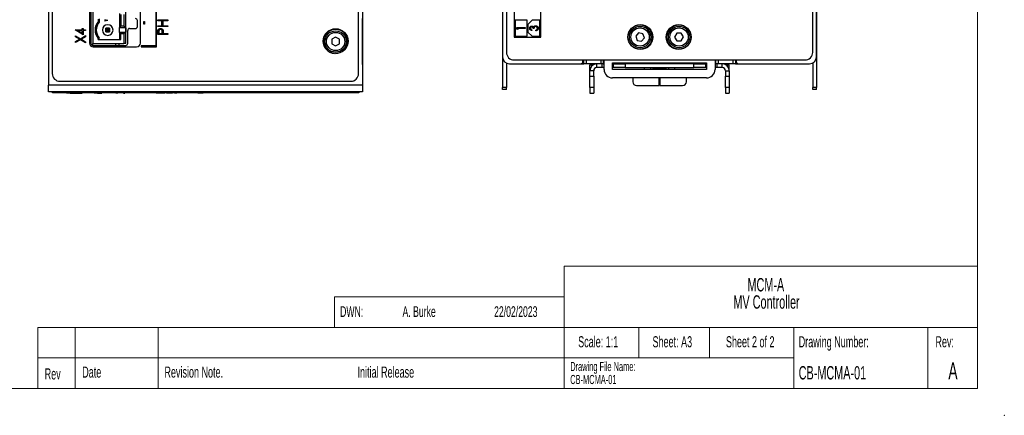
# Paper-space layout '1_1 scale views' of a CAD drawing. Header units: millimetres. Extents: x 0 to 420, y 0 to 297.
# Tile 18 of 48: x 163 to 420, y 0 to 103. Entities that reach past the tile are written whole.
import ezdxf

# ---------------------------------------------------------------- set-up
doc = ezdxf.new("R2010")
doc.units = ezdxf.units.MM
doc.header["$PDSIZE"] = -1
doc.styles.add('SLDTEXTSTYLE0', font='TXT', dxfattribs={"width": 0.605})

# ---------------------------------------------------------------- blocks, each defined once
blk = doc.blocks.new('SW_NOTE_0_2')
at = {"color": 0, "linetype": 'Continuous', "lineweight": 0, "char_height": 3.5, "attachment_point": 2, "style": 'SLDTEXTSTYLE0'}
for s, insert in [('MCM-A', (6.51, 4.51)), ('MV Controller', (6.69, 0))]:
    blk.add_mtext(s, dxfattribs=dict(at, insert=insert))
blk = doc.blocks.new('SW_NOTE_0_3')
at = {"color": 0, "linetype": 'Continuous', "lineweight": 0, "char_height": 2.4, "attachment_point": 1, "style": 'SLDTEXTSTYLE0'}
for s, insert in [('Drawing File Name:', (0, 3.09)), ('CB-MCMA-01', (0, -0.31))]:
    blk.add_mtext(s, dxfattribs=dict(at, insert=insert))

psp = doc.layouts.new('1_1 scale views')

# ---------------------------------------------------------------- linework, layer by layer
at = {"color": 7, "linetype": 'Continuous', "lineweight": 18}
for p, q in [((413, 290), (413, 7)), ((305, 39), (413, 39)), ((305, 39), (305, 7)), ((245, 31), (245, 23)), ((245, 31), (305, 31)), ((167.56, 23), (167.56, 7)), ((167.56, 23), (245, 23)), ((177.28, 23), (177.28, 7)), ((198.93, 23), (198.93, 7)), ((245, 23), (413, 23)), ((324.5, 23), (324.5, 15)), ((343, 23), (343, 15)), ((365, 15), (365, 23)), ((400, 15), (400, 23)), ((167.56, 15), (245, 15)), ((245, 15), (365, 15)), ((365, 15), (365, 7)), ((400, 15), (400, 7)), ((7, 7), (413, 7))]:
    psp.add_line(p, q, dxfattribs=at)
at = {"color": 7, "linetype": 'Continuous', "lineweight": 25}
for p, q in [((289.94, 213.31), (289.94, 94.91)), ((369.94, 94.91), (369.94, 213.31)), ((171.32, 207.74), (171.32, 89.34)), ((251.32, 89.34), (251.32, 207.74)), ((288.94, 183.11), (288.94, 93.71)), ((370.94, 183.11), (370.94, 93.71)), ((370.95, 93.71), (370.95, 182.31)), ((181.02, 129.34), (181.02, 97.34)), ((181.42, 129.24), (181.42, 97.24)), ((181.92, 129.24), (181.92, 97.24)), ((190.52, 97.24), (190.52, 129.24)), ((194.32, 97.34), (194.32, 129.34)), ((198.32, 130.09), (198.32, 96.59)), ((198.57, 96.34), (198.57, 130.34)), ((170.32, 107.94), (170.32, 86.34)), ((252.32, 107.94), (252.32, 86.34)), ((291.94, 107.91), (291.94, 98.91)), ((298.94, 98.91), (298.94, 107.91)), ((183.29, 103.59), (183.29, 102.9)), ((183.59, 103.7), (183.59, 102.78)), ((185.79, 103.24), (185.04, 103.44)), ((185.04, 103.44), (185.04, 103.04)), ((185.79, 103.24), (185.04, 103.04)), ((188.89, 105.1), (188.89, 101.39)), ((189.2, 104.77), (189.2, 101.72)), ((190.02, 104.77), (190.02, 101.72)), ((193.56, 101.64), (193.56, 103.24)), ((195.22, 102.97), (195.41, 102.97)), ((195.22, 102.26), (195.22, 102.97)), ((195.41, 102.97), (195.41, 102.26)), ((198.88, 103.13), (198.88, 103.37)), ((198.88, 103.37), (201.52, 103.37)), ((199.96, 103.13), (198.88, 103.13)), ((199.96, 101.88), (199.96, 103.13)), ((201.52, 103.13), (200.23, 103.13)), ((200.23, 103.13), (200.23, 101.88)), ((201.52, 103.37), (201.52, 103.13)), ((252.32, 102.74), (252.32, 103.74)), ((295.32, 103.28), (292.19, 103.28)), ((292.19, 103.28), (292.19, 99.16)), ((295.32, 99.16), (295.32, 103.28)), ((296.63, 103.28), (295.57, 102.22)), ((298.69, 103.28), (296.63, 103.28)), ((298.69, 99.16), (298.69, 103.28)), ((177.31, 100.77), (177.31, 100.82)), ((177.31, 100.82), (179.14, 100.82)), ((179.41, 99.46), (177.31, 100.77)), ((179.14, 100.58), (178.07, 100.58)), ((178.07, 100.58), (179.14, 99.92)), ((179.14, 100.82), (179.14, 101.12)), ((179.14, 101.12), (179.41, 101.12)), ((179.14, 99.92), (179.14, 100.58)), ((179.41, 101.12), (179.41, 100.82)), ((179.41, 100.82), (180.02, 100.82)), ((180.02, 100.58), (179.41, 100.58)), ((179.41, 100.58), (179.41, 99.46)), ((180.02, 100.82), (180.02, 100.58)), ((182.79, 100.74), (182.49, 100.74)), ((184.39, 100.74), (184.39, 100.74)), ((185.29, 100.24), (185.29, 101.24)), ((185.29, 101.24), (185.56, 100.97)), ((186.29, 101.24), (185.29, 101.24)), ((185.29, 101.24), (186.29, 101.24)), ((185.56, 100.51), (185.29, 100.24)), ((185.56, 100.97), (185.56, 100.51)), ((186.03, 100.97), (185.56, 100.97)), ((186.03, 100.51), (185.56, 100.51)), ((186.03, 100.97), (186.29, 101.24)), ((186.03, 100.51), (186.03, 100.97)), ((186.03, 100.51), (186.29, 100.24)), ((186.29, 101.24), (186.29, 100.24)), ((188.89, 101.39), (189.2, 101.72)), ((188.89, 101.35), (188.89, 101.39)), ((190.5, 101.35), (188.89, 101.35)), ((188.89, 100.14), (188.89, 101.35)), ((190.02, 101.72), (189.2, 101.72)), ((190.5, 101.35), (190.02, 101.72)), ((190.5, 101.35), (190.5, 100.14)), ((191.02, 97.24), (191.02, 100.64)), ((191.52, 101.14), (193.06, 101.14)), ((195.41, 102.26), (195.22, 102.26)), ((198.88, 101.64), (198.88, 101.88)), ((198.88, 101.88), (199.96, 101.88)), ((201.52, 101.64), (198.88, 101.64)), ((200.23, 101.88), (201.52, 101.88)), ((201.52, 101.88), (201.52, 101.64)), ((252.32, 102.74), (252.32, 102.74)), ((252.32, 92.74), (252.32, 102.74)), ((292.7, 101.36), (294.82, 101.36)), ((292.7, 100.98), (292.7, 101.36)), ((292.92, 100.87), (292.7, 100.98)), ((294.82, 101.17), (292.92, 101.17)), ((292.92, 101.17), (292.92, 100.87)), ((294.82, 101.36), (294.82, 101.17)), ((295.57, 102.22), (295.57, 100.22)), ((296.57, 100.79), (296.57, 100.6)), ((297.14, 101.11), (296.92, 101.11)), ((297.63, 100.54), (297.63, 100.73)), ((177.38, 98.96), (177.38, 99.24)), ((177.38, 99.24), (178.67, 98.48)), ((178.43, 98.34), (177.38, 98.96)), ((177.38, 97.72), (178.43, 98.34)), ((178.67, 98.2), (177.38, 97.44)), ((178.67, 98.48), (180.02, 99.28)), ((180.02, 97.41), (178.67, 98.2)), ((180.02, 99), (178.91, 98.34)), ((178.91, 98.34), (180.02, 97.69)), ((180.02, 99.28), (180.02, 99)), ((183.29, 98.24), (183.29, 98.59)), ((183.29, 98.24), (189.2, 98.24)), ((183.29, 98.24), (183.59, 98.24)), ((183.59, 98.24), (183.59, 98.7)), ((183.59, 98.24), (183.59, 98.24)), ((183.59, 98.24), (188.89, 98.24)), ((185.29, 100.24), (186.29, 100.24)), ((188.89, 100.1), (188.89, 100.14)), ((188.89, 100.14), (190.5, 100.14)), ((189.2, 99.77), (188.89, 100.1)), ((188.89, 100.1), (188.89, 98.24)), ((189.2, 98.24), (188.89, 98.24)), ((188.89, 98.24), (188.89, 98.24)), ((189.2, 98.24), (189.2, 99.77)), ((190.02, 99.77), (189.2, 99.77)), ((190.5, 100.14), (190.02, 99.77)), ((190.02, 99.77), (190.02, 97.24)), ((198.88, 99.6), (198.88, 100.09)), ((201.52, 99.6), (198.88, 99.6)), ((199.15, 100.28), (199.15, 99.84)), ((199.15, 99.84), (200.03, 99.84)), ((200.03, 99.84), (200.04, 100.26)), ((200.3, 100.02), (200.3, 99.84)), ((200.3, 99.84), (201.52, 99.84)), ((201.52, 99.84), (201.52, 99.6)), ((245.32, 98.9), (244.32, 98.32)), ((244.32, 98.32), (244.32, 97.16)), ((246.32, 98.32), (245.32, 98.9)), ((246.32, 97.16), (246.32, 98.32)), ((291.94, 98.91), (298.94, 98.91)), ((292.19, 99.16), (295.32, 99.16)), ((295.57, 100.22), (296.63, 99.16)), ((296.63, 99.16), (298.69, 99.16)), ((324.47, 100), (323.72, 99.13)), ((323.72, 99.13), (324.09, 98.04)), ((324.09, 98.04), (325.23, 97.82)), ((325.61, 99.78), (324.47, 100)), ((325.23, 97.82), (325.98, 98.69)), ((325.98, 98.69), (325.61, 99.78)), ((334.45, 99.9), (333.89, 98.9)), ((333.89, 98.9), (334.48, 97.9)), ((335.61, 99.91), (334.45, 99.9)), ((334.48, 97.9), (335.63, 97.91)), ((336.2, 98.92), (335.61, 99.91)), ((335.63, 97.91), (336.2, 98.92)), ((177.38, 97.44), (177.38, 97.72)), ((180.02, 97.69), (180.02, 97.41)), ((181.92, 96.74), (181.92, 97.24)), ((181.92, 97.24), (190.02, 97.24)), ((181.92, 96.74), (190.52, 96.74)), ((182.02, 96.34), (193.32, 96.34)), ((188.74, 97.24), (188.74, 96.74)), ((190.52, 97.24), (190.02, 97.24)), ((194.57, 96.59), (194.57, 96.34)), ((198.32, 96.59), (194.57, 96.59)), ((194.57, 96.34), (198.57, 96.34)), ((244.32, 97.16), (245.32, 96.59)), ((245.32, 96.59), (246.32, 97.16)), ((252.32, 92.74), (252.32, 92.74)), ((252.32, 91.74), (252.32, 92.74)), ((288.95, 93.64), (288.95, 85.71)), ((291.94, 92.91), (367.94, 92.91)), ((309.93, 92.51), (309.93, 92.91)), ((310.14, 91.91), (310.14, 92.91)), ((310.74, 92.91), (310.74, 91.91)), ((314.65, 91.91), (314.65, 92.91)), ((315.25, 92.91), (315.25, 91.91)), ((315.44, 90.46), (315.44, 92.91)), ((344.44, 92.91), (344.44, 90.46)), ((344.65, 91.91), (344.65, 92.91)), ((345.25, 92.91), (345.25, 91.91)), ((349.16, 91.91), (349.16, 92.91)), ((349.76, 92.91), (349.76, 91.91)), ((349.96, 92.91), (349.96, 92.51)), ((370.95, 93.71), (370.95, 85.71)), ((252.32, 91.74), (252.32, 91.74)), ((252.32, 91.74), (252.32, 91.14)), ((252.32, 91.14), (252.32, 86.34)), ((289.95, 92.09), (289.95, 85.71)), ((290.74, 91.91), (309.33, 91.91)), ((309.33, 91.91), (310.14, 91.91)), ((310.74, 91.91), (310.14, 91.91)), ((314.65, 91.91), (310.74, 91.91)), ((311.74, 91.61), (312.55, 91.61)), ((311.74, 90.11), (311.74, 91.61)), ((312.74, 90.11), (311.74, 90.11)), ((311.74, 88.71), (311.74, 90.11)), ((312.74, 88.71), (312.74, 90.11)), ((313.54, 90.91), (313.54, 91.91)), ((314.94, 90.91), (313.54, 90.91)), ((315.25, 91.91), (314.65, 91.91)), ((314.94, 90.91), (314.94, 91.91)), ((315.44, 90.91), (314.94, 90.91)), ((315.25, 91.91), (315.44, 91.91)), ((317.69, 92.16), (342.19, 92.16)), ((317.69, 90.46), (317.69, 92.16)), ((317.69, 91.91), (317.94, 91.91)), ((317.94, 90.91), (317.69, 90.91)), ((342.19, 90.46), (317.69, 90.46)), ((317.94, 90.91), (317.94, 91.91)), ((317.94, 91.91), (320.94, 91.91)), ((320.94, 90.91), (317.94, 90.91)), ((319.85, 91.91), (319.85, 92.16)), ((320.94, 91.91), (320.94, 90.91)), ((338.94, 91.91), (320.94, 91.91)), ((320.94, 90.91), (338.94, 90.91)), ((325.95, 90.91), (325.95, 90.46)), ((328.4, 90.74), (328.4, 90.91)), ((329.85, 90.61), (328.9, 90.61)), ((329.85, 92.16), (329.85, 91.91)), ((329.85, 90.91), (329.85, 90.61)), ((329.85, 90.46), (329.85, 90.61)), ((330.04, 91.91), (330.04, 92.16)), ((330.04, 90.61), (330.04, 90.91)), ((330.99, 90.61), (330.04, 90.61)), ((330.04, 90.61), (330.04, 90.46)), ((331.49, 90.91), (331.49, 90.74)), ((333.95, 90.46), (333.95, 90.91)), ((338.94, 90.91), (338.94, 91.91)), ((338.94, 91.91), (341.94, 91.91)), ((341.94, 90.91), (338.94, 90.91)), ((340.04, 92.16), (340.04, 91.91)), ((341.94, 91.91), (341.94, 90.91)), ((341.94, 91.91), (342.19, 91.91)), ((342.19, 90.91), (341.94, 90.91)), ((342.19, 92.16), (342.19, 90.46)), ((344.44, 91.91), (344.65, 91.91)), ((344.94, 90.91), (344.44, 90.91)), ((345.25, 91.91), (344.65, 91.91)), ((344.94, 91.91), (344.94, 90.91)), ((346.34, 90.91), (344.94, 90.91)), ((349.16, 91.91), (345.25, 91.91)), ((346.34, 90.91), (346.34, 91.91)), ((347.14, 90.11), (348.14, 90.11)), ((347.14, 90.11), (347.14, 88.71)), ((347.34, 91.61), (348.14, 91.61)), ((348.14, 90.11), (348.14, 91.61)), ((348.14, 90.11), (348.14, 88.71)), ((349.76, 91.91), (349.16, 91.91)), ((349.76, 91.91), (350.56, 91.91)), ((350.56, 91.91), (369.14, 91.91)), ((369.95, 92.1), (369.95, 85.71)), ((311.74, 88.71), (312.74, 88.71)), ((311.74, 85.71), (311.74, 88.71)), ((312.74, 88.71), (312.74, 85.71)), ((342.19, 88.21), (317.69, 88.21)), ((322.95, 88.21), (322.95, 87.21)), ((329.85, 86.21), (329.85, 88.21)), ((330.04, 88.21), (330.04, 86.21)), ((336.95, 87.21), (336.95, 88.21)), ((347.14, 88.71), (348.14, 88.71)), ((347.14, 85.71), (347.14, 88.71)), ((348.14, 88.71), (348.14, 85.71)), ((252.32, 86.34), (170.32, 86.34)), ((170.32, 84.54), (170.32, 86.34)), ((173.32, 87.34), (249.32, 87.34)), ((252.32, 86.34), (252.32, 84.54)), ((252.32, 86.34), (252.32, 85.74)), ((252.32, 85.74), (252.32, 85.74)), ((252.32, 85.74), (252.32, 85.14)), ((252.32, 85.14), (252.32, 84.54)), ((289.95, 85.71), (288.95, 85.71)), ((288.95, 85.21), (288.95, 85.71)), ((289.95, 85.21), (288.95, 85.21)), ((289.95, 85.21), (289.95, 85.71)), ((312.74, 85.71), (311.74, 85.71)), ((311.74, 85.71), (311.74, 84.24)), ((312.74, 85.71), (312.74, 84.24)), ((323.95, 86.21), (329.85, 86.21)), ((330.04, 86.21), (335.95, 86.21)), ((348.14, 85.71), (347.14, 85.71)), ((347.14, 85.71), (347.14, 84.24)), ((348.14, 85.71), (348.14, 84.24)), ((370.95, 85.71), (369.95, 85.71)), ((369.95, 85.21), (369.95, 85.71)), ((370.95, 85.21), (369.95, 85.21)), ((370.95, 85.21), (370.95, 85.71)), ((252.32, 84.54), (170.32, 84.54)), ((171.4, 84.29), (171.4, 84.54)), ((173.4, 84.29), (171.4, 84.29)), ((173.4, 84.54), (173.4, 84.29)), ((249.4, 84.29), (173.4, 84.29)), ((175.06, 84.28), (175.06, 84.29)), ((175.06, 84.28), (175.48, 84.28)), ((175.48, 84.28), (175.48, 84.29)), ((175.48, 84.28), (175.55, 84.28)), ((175.55, 84.28), (175.55, 84.29)), ((175.55, 84.28), (176.75, 84.28)), ((175.99, 84.24), (175.99, 84.28)), ((175.99, 84.24), (176.44, 84.24)), ((176.44, 84.24), (176.44, 84.28)), ((176.44, 84.24), (177.11, 84.24)), ((176.75, 84.28), (176.75, 84.29)), ((176.75, 84.28), (177.95, 84.28)), ((177.11, 84.24), (177.11, 84.28)), ((177.11, 84.24), (177.76, 84.24)), ((177.76, 84.24), (177.76, 84.28)), ((177.76, 84.24), (178.41, 84.24)), ((177.95, 84.28), (177.95, 84.29)), ((177.95, 84.28), (178.02, 84.28)), ((178.02, 84.28), (178.02, 84.29)), ((178.02, 84.28), (178.44, 84.28)), ((178.41, 84.24), (178.41, 84.28)), ((178.41, 84.24), (179.09, 84.24)), ((178.44, 84.28), (178.44, 84.29)), ((178.85, 84.28), (178.85, 84.29)), ((180.38, 84.28), (180.38, 84.29)), ((181.94, 84.28), (181.94, 84.29)), ((182.23, 84.28), (181.94, 84.28)), ((182.23, 84.28), (182.23, 84.29)), ((182.23, 84.28), (183.81, 84.28)), ((182.81, 84.24), (182.81, 84.28)), ((183.12, 84.24), (183.12, 84.28)), ((183.12, 84.24), (183.57, 84.24)), ((183.57, 84.24), (183.57, 84.28)), ((183.57, 84.24), (184.25, 84.24)), ((183.81, 84.28), (183.81, 84.29)), ((184.18, 84.28), (184.18, 84.29)), ((185.71, 84.28), (185.71, 84.29)), ((187.27, 84.28), (187.27, 84.29)), ((187.88, 84.28), (187.88, 84.29)), ((187.88, 84.28), (188.47, 84.28)), ((188.47, 84.28), (188.47, 84.29)), ((189.13, 84.28), (189.13, 84.29)), ((189.72, 84.28), (189.72, 84.29)), ((189.76, 84.28), (189.76, 84.29)), ((189.93, 84.24), (190.27, 84.24)), ((191.39, 84.28), (191.39, 84.29)), ((192.96, 84.28), (192.96, 84.29)), ((194.23, 84.28), (194.23, 84.29)), ((194.72, 84.28), (194.72, 84.29)), ((196.25, 84.28), (196.25, 84.29)), ((197.82, 84.28), (197.82, 84.29)), ((198.43, 84.28), (198.43, 84.29)), ((198.43, 84.28), (198.49, 84.28)), ((198.49, 84.28), (198.49, 84.29)), ((198.49, 84.28), (200.46, 84.28)), ((200.46, 84.28), (200.46, 84.29)), ((200.46, 84.28), (200.75, 84.28)), ((200.75, 84.28), (200.75, 84.29)), ((201.15, 84.28), (201.15, 84.29)), ((201.15, 84.28), (202.74, 84.28)), ((202.74, 84.28), (202.74, 84.29)), ((203.23, 84.28), (203.23, 84.29)), ((203.23, 84.28), (203.81, 84.28)), ((203.81, 84.28), (203.81, 84.29)), ((204.48, 84.28), (204.48, 84.29)), ((205.06, 84.28), (205.06, 84.29)), ((205.1, 84.28), (205.1, 84.29)), ((205.59, 84.28), (205.59, 84.29)), ((207.12, 84.28), (207.12, 84.29)), ((208.68, 84.28), (208.68, 84.29)), ((209.3, 84.28), (209.3, 84.29)), ((209.3, 84.28), (209.58, 84.28)), ((209.58, 84.28), (209.58, 84.29)), ((209.58, 84.28), (210.72, 84.28)), ((210.72, 84.28), (210.72, 84.29)), ((226.15, 84.28), (225.61, 84.28)), ((226.4, 84.28), (226.15, 84.28)), ((226.4, 84.28), (226.4, 84.29)), ((249.4, 84.29), (249.4, 84.54)), ((251.4, 84.29), (249.4, 84.29)), ((251.4, 84.54), (251.4, 84.29)), ((252.32, 84.54), (252.32, 84.54)), ((311.74, 84.24), (312.74, 84.24)), ((311.74, 84.24), (312.74, 84.24)), ((311.74, 84.24), (311.74, 84.24)), ((312.74, 84.24), (312.74, 84.24)), ((347.14, 84.24), (348.14, 84.24)), ((347.14, 84.24), (348.14, 84.24)), ((347.14, 84.24), (347.14, 84.24)), ((348.14, 84.24), (348.14, 84.24))]:
    psp.add_line(p, q, dxfattribs=at)
at = {"color": 8, "linetype": 'Continuous', "lineweight": 25}
for p, q in [((187.94, 96.74), (187.94, 97.24)), ((370.94, 93.71), (370.95, 93.71)), ((252.32, 91.14), (252.32, 91.14)), ((319.35, 92.16), (319.35, 91.91)), ((340.54, 92.16), (340.54, 91.91)), ((252.32, 86.34), (252.32, 86.34)), ((252.32, 85.14), (252.32, 85.14)), ((226.15, 84.28), (226.15, 84.29))]:
    psp.add_line(p, q, dxfattribs=at)
at = {"color": 7, "linetype": 'Continuous', "lineweight": 25}
for centre, radius in [((245.32, 97.84), 3.25), ((245.32, 97.74), 2.79), ((324.94, 98.91), 3.25), ((324.85, 98.91), 3.15), ((324.85, 98.91), 2.79), ((324.85, 98.91), 2.39), ((334.94, 98.91), 3.25), ((335.03, 98.91), 3.15), ((335.04, 98.91), 2.79), ((335.04, 98.91), 2.39), ((245.32, 97.74), 2.39)]:
    psp.add_circle(centre, radius, dxfattribs=at)
for centre, radius, start, end in [((185.79, 100.74), 3.3, 139.2509, 180), ((193.06, 103.24), 0.5, 0, 90), ((185.79, 100.74), 3.3, 180, 220.7491), ((185.79, 100.74), 3, 137.1666, 180), ((185.79, 100.74), 3, 180, 222.8334), ((185.79, 100.74), 3, 180, 222.8334), ((185.79, 100.74), 1.4, 0, 180), ((185.79, 100.74), 1.4, 0, 180), ((185.79, 100.74), 1.4, 180, 0), ((191.52, 100.64), 0.5, 90, 180), ((193.06, 101.64), 0.5, 270, 0), ((245.32, 97.74), 3.15, 270, 264.4101), ((182.02, 97.34), 1, 180, 270), ((181.92, 97.24), 0.5, 180, 270), ((190.52, 97.24), 0.5, 270, 0), ((193.32, 97.34), 1, 270, 0), ((290.74, 93.71), 1.8, 180, 270), ((291.94, 94.91), 2, 180, 270), ((367.94, 94.91), 2, 270, 0), ((369.14, 93.71), 1.8, 270, 0), ((369.15, 93.71), 1.8, 270, 0), ((309.33, 92.51), 0.6, 270, 0), ((313.54, 90.11), 1.8, 90, 180), ((313.54, 90.11), 0.8, 90, 180), ((317.69, 90.46), 2.25, 180, 270), ((328.78, 91.19), 0.592, 229.6093, 281.3691), ((331.11, 91.19), 0.592, 258.6309, 310.3907), ((342.19, 90.46), 2.25, 270, 0), ((346.34, 90.11), 1.8, 0, 90), ((346.34, 90.11), 0.8, 0, 90), ((350.56, 92.51), 0.6, 180, 270), ((173.32, 89.34), 2, 180, 270), ((249.32, 89.34), 2, 270, 0), ((323.95, 87.21), 1, 180, 270), ((335.95, 87.21), 1, 270, 0)]:
    psp.add_arc(centre, radius, start, end, dxfattribs=at)
for points in [[(183.59, 102.78), (183.49, 102.82), (183.39, 102.86), (183.29, 102.9)], [(183.29, 98.59), (183.39, 98.62), (183.49, 98.66), (183.59, 98.7)]]:
    psp.add_open_spline(points, degree=3, dxfattribs=at)
for points, knots in [([(198.88, 100.09), (198.88, 100.12), (198.88, 100.19), (198.88, 100.28), (198.88, 100.36), (198.89, 100.44), (198.89, 100.5), (198.9, 100.56), (198.91, 100.61), (198.91, 100.64), (198.92, 100.66)], [0, 0, 0, 0, 0.1765, 0.339033, 0.485754, 0.617639, 0.735674, 0.838185, 0.926155, 1, 1, 1, 1]), ([(198.92, 100.66), (198.92, 100.67), (198.93, 100.71), (198.95, 100.75), (198.97, 100.8), (199, 100.85), (199.03, 100.89), (199.07, 100.93), (199.1, 100.96), (199.15, 101), (199.19, 101.03), (199.24, 101.06), (199.29, 101.08), (199.34, 101.1), (199.4, 101.11), (199.46, 101.12), (199.52, 101.13), (199.56, 101.13), (199.59, 101.13)], [0, 0, 0, 0, 0.060059, 0.119271, 0.178021, 0.236192, 0.294233, 0.352655, 0.412618, 0.473707, 0.535492, 0.597493, 0.659761, 0.72359, 0.789634, 0.85688, 0.927111, 1, 1, 1, 1]), ([(199.59, 100.89), (199.57, 100.89), (199.52, 100.89), (199.46, 100.88), (199.4, 100.86), (199.35, 100.83), (199.3, 100.79), (199.25, 100.75), (199.22, 100.7), (199.2, 100.65), (199.18, 100.61), (199.17, 100.58), (199.17, 100.54), (199.16, 100.5), (199.15, 100.45), (199.15, 100.4), (199.15, 100.34), (199.15, 100.3), (199.15, 100.28)], [0, 0, 0, 0, 0.074077, 0.14704, 0.219134, 0.292431, 0.364752, 0.434003, 0.502747, 0.571341, 0.608548, 0.650091, 0.695874, 0.74692, 0.802696, 0.863212, 0.929164, 1, 1, 1, 1]), ([(199.59, 101.13), (199.61, 101.13), (199.65, 101.13), (199.71, 101.12), (199.77, 101.11), (199.83, 101.1), (199.88, 101.08), (199.93, 101.06), (199.98, 101.03), (200.03, 101), (200.07, 100.97), (200.1, 100.93), (200.14, 100.89), (200.17, 100.85), (200.2, 100.8), (200.22, 100.75), (200.24, 100.7), (200.25, 100.66), (200.26, 100.64)], [0, 0, 0, 0, 0.072301, 0.141341, 0.208081, 0.272345, 0.335144, 0.396167, 0.456654, 0.516293, 0.57557, 0.634977, 0.69373, 0.752737, 0.811985, 0.873212, 0.935511, 1, 1, 1, 1]), ([(200.04, 100.26), (200.04, 100.28), (200.04, 100.32), (200.03, 100.38), (200.03, 100.43), (200.02, 100.48), (200.02, 100.53), (200.01, 100.57), (200, 100.61), (199.98, 100.65), (199.96, 100.69), (199.93, 100.75), (199.88, 100.79), (199.83, 100.83), (199.78, 100.86), (199.72, 100.88), (199.65, 100.89), (199.61, 100.89), (199.59, 100.89)], [0, 0, 0, 0, 0.07024, 0.135145, 0.195923, 0.251478, 0.303099, 0.349724, 0.391952, 0.430316, 0.501462, 0.570413, 0.64003, 0.71087, 0.782309, 0.853705, 0.925405, 1, 1, 1, 1]), ([(200.26, 100.64), (200.26, 100.63), (200.27, 100.59), (200.28, 100.54), (200.28, 100.47), (200.29, 100.4), (200.29, 100.32), (200.3, 100.22), (200.3, 100.12), (200.3, 100.05), (200.3, 100.02)], [0, 0, 0, 0, 0.075267, 0.16517, 0.268123, 0.386045, 0.518071, 0.664413, 0.825039, 1, 1, 1, 1]), ([(296.02, 101.2), (296.02, 101.23), (296.03, 101.28), (296.04, 101.35), (296.07, 101.43), (296.1, 101.5), (296.14, 101.56), (296.19, 101.62), (296.24, 101.67), (296.3, 101.72), (296.37, 101.75), (296.44, 101.77), (296.5, 101.79), (296.55, 101.79), (296.57, 101.79)], [0, 0, 0, 0, 0.088152, 0.174818, 0.261298, 0.348501, 0.435009, 0.519029, 0.601423, 0.684099, 0.765985, 0.844847, 0.922235, 1, 1, 1, 1]), ([(296.57, 100.6), (296.55, 100.6), (296.5, 100.61), (296.44, 100.63), (296.39, 100.65), (296.34, 100.68), (296.29, 100.71), (296.24, 100.74), (296.2, 100.78), (296.16, 100.81), (296.13, 100.86), (296.1, 100.9), (296.08, 100.95), (296.06, 100.99), (296.04, 101.04), (296.03, 101.09), (296.03, 101.14), (296.02, 101.18), (296.02, 101.2)], [0, 0, 0, 0, 0.074282, 0.144875, 0.213158, 0.279066, 0.342788, 0.405011, 0.466609, 0.527393, 0.58752, 0.646103, 0.704302, 0.762167, 0.820014, 0.878488, 0.938507, 1, 1, 1, 1]), ([(296.57, 101.6), (296.56, 101.6), (296.54, 101.6), (296.51, 101.59), (296.48, 101.58), (296.45, 101.57), (296.42, 101.56), (296.39, 101.54), (296.36, 101.51), (296.34, 101.49), (296.32, 101.46), (296.3, 101.43), (296.28, 101.39), (296.26, 101.36), (296.25, 101.32), (296.25, 101.28), (296.24, 101.24), (296.24, 101.22), (296.24, 101.2)], [0, 0, 0, 0, 0.057394, 0.114053, 0.169167, 0.225526, 0.28177, 0.340286, 0.400705, 0.464133, 0.528975, 0.592775, 0.656538, 0.721493, 0.788012, 0.856179, 0.926456, 1, 1, 1, 1]), ([(296.24, 101.2), (296.24, 101.18), (296.24, 101.13), (296.26, 101.07), (296.28, 101.01), (296.31, 100.97), (296.34, 100.93), (296.36, 100.91), (296.39, 100.89), (296.42, 100.86), (296.45, 100.84), (296.48, 100.82), (296.52, 100.8), (296.55, 100.79), (296.57, 100.79)], [0, 0, 0, 0, 0.1200323, 0.2335209, 0.3444308, 0.4549486, 0.511874, 0.5706202, 0.6326501, 0.6985166, 0.7674581, 0.8405178, 0.9178424, 1, 1, 1, 1]), ([(296.57, 101.79), (296.6, 101.79), (296.64, 101.79), (296.7, 101.78), (296.76, 101.76), (296.82, 101.73), (296.87, 101.7), (296.92, 101.65), (296.97, 101.61), (297, 101.57), (297.01, 101.55)], [0, 0, 0, 0, 0.128961, 0.252356, 0.372719, 0.492297, 0.612547, 0.736291, 0.864891, 1, 1, 1, 1]), ([(296.92, 101.11), (296.92, 101.14), (296.92, 101.18), (296.91, 101.25), (296.89, 101.31), (296.87, 101.37), (296.84, 101.43), (296.81, 101.48), (296.78, 101.52), (296.74, 101.55), (296.7, 101.57), (296.66, 101.59), (296.62, 101.6), (296.59, 101.6), (296.57, 101.6)], [0, 0, 0, 0, 0.1058, 0.208102, 0.306952, 0.403845, 0.495836, 0.580279, 0.657016, 0.729335, 0.79901, 0.865583, 0.932309, 1, 1, 1, 1]), ([(297.01, 101.55), (297.02, 101.57), (297.04, 101.61), (297.08, 101.67), (297.13, 101.72), (297.17, 101.74), (297.19, 101.76)], [0, 0, 0, 0, 0.250334, 0.497098, 0.745903, 1, 1, 1, 1]), ([(297.58, 101.68), (297.56, 101.68), (297.53, 101.68), (297.47, 101.67), (297.41, 101.65), (297.36, 101.62), (297.31, 101.58), (297.27, 101.54), (297.23, 101.5), (297.21, 101.45), (297.19, 101.42), (297.18, 101.38), (297.17, 101.35), (297.16, 101.31), (297.15, 101.26), (297.15, 101.22), (297.14, 101.17), (297.14, 101.13), (297.14, 101.11)], [0, 0, 0, 0, 0.072483, 0.1443357, 0.2162693, 0.289826, 0.363748, 0.4359015, 0.5074199, 0.5801621, 0.6188379, 0.6608077, 0.7071324, 0.7572531, 0.8111511, 0.869953, 0.932709, 1, 1, 1, 1]), ([(297.19, 101.76), (297.2, 101.77), (297.23, 101.78), (297.28, 101.81), (297.32, 101.83), (297.37, 101.84), (297.42, 101.86), (297.46, 101.86), (297.51, 101.87), (297.55, 101.87), (297.57, 101.87)], [0, 0, 0, 0, 0.126046, 0.250947, 0.373622, 0.497176, 0.620273, 0.744382, 0.87147, 1, 1, 1, 1]), ([(297.57, 101.87), (297.6, 101.87), (297.65, 101.87), (297.74, 101.85), (297.83, 101.82), (297.91, 101.78), (297.99, 101.74), (298.05, 101.68), (298.11, 101.61), (298.16, 101.54), (298.2, 101.46), (298.23, 101.38), (298.25, 101.29), (298.25, 101.23), (298.25, 101.19)], [0, 0, 0, 0, 0.082872, 0.165142, 0.248491, 0.333462, 0.418329, 0.500365, 0.581906, 0.664008, 0.746485, 0.828958, 0.912783, 1, 1, 1, 1]), ([(298.03, 101.2), (298.03, 101.22), (298.03, 101.25), (298.02, 101.3), (298.01, 101.35), (298, 101.39), (297.98, 101.44), (297.96, 101.48), (297.93, 101.52), (297.9, 101.55), (297.86, 101.58), (297.83, 101.61), (297.79, 101.63), (297.75, 101.65), (297.71, 101.66), (297.67, 101.67), (297.63, 101.68), (297.6, 101.68), (297.58, 101.68)], [0, 0, 0, 0, 0.072637, 0.141726, 0.208269, 0.273118, 0.33605, 0.398784, 0.461462, 0.52466, 0.587471, 0.648301, 0.707284, 0.765509, 0.823088, 0.881207, 0.940024, 1, 1, 1, 1]), ([(298.25, 101.19), (298.25, 101.17), (298.25, 101.13), (298.24, 101.07), (298.23, 101.01), (298.21, 100.96), (298.19, 100.91), (298.16, 100.86), (298.13, 100.81), (298.09, 100.77), (298.05, 100.72), (298, 100.69), (297.95, 100.65), (297.89, 100.62), (297.83, 100.6), (297.77, 100.57), (297.7, 100.56), (297.65, 100.55), (297.63, 100.54)], [0, 0, 0, 0, 0.063186, 0.124194, 0.183604, 0.241346, 0.298312, 0.355201, 0.412588, 0.470703, 0.529828, 0.58992, 0.651564, 0.715502, 0.78143, 0.850905, 0.923451, 1, 1, 1, 1]), ([(297.63, 100.73), (297.64, 100.74), (297.67, 100.74), (297.72, 100.76), (297.76, 100.78), (297.8, 100.79), (297.83, 100.81), (297.87, 100.83), (297.89, 100.86), (297.91, 100.87), (297.92, 100.88)], [0, 0, 0, 0, 0.152217, 0.296177, 0.431862, 0.55851, 0.677785, 0.79096, 0.898105, 1, 1, 1, 1]), ([(297.92, 100.88), (297.93, 100.89), (297.94, 100.91), (297.97, 100.95), (297.99, 100.98), (298, 101.02), (298.02, 101.06), (298.03, 101.11), (298.03, 101.15), (298.03, 101.18), (298.03, 101.2)], [0, 0, 0, 0, 0.121204, 0.241415, 0.361745, 0.482356, 0.605846, 0.732505, 0.863626, 1, 1, 1, 1]), ([(327.56, 90.91), (327.54, 90.78), (327.52, 90.62), (327.57, 90.48), (327.57, 90.46)], [0, 0, 0, 0, 0.862147, 1, 1, 1, 1]), ([(328.33, 90.46), (328.3, 90.56), (328.26, 90.71), (328.27, 90.86), (328.27, 90.91)], [0, 0, 0, 0, 0.67457, 1, 1, 1, 1]), ([(331.61, 90.91), (331.62, 90.81), (331.62, 90.65), (331.57, 90.51), (331.55, 90.46)], [0, 0, 0, 0, 0.660074, 1, 1, 1, 1]), ([(332.31, 90.46), (332.32, 90.51), (332.36, 90.66), (332.36, 90.81), (332.35, 90.91)], [0, 0, 0, 0, 0.357067, 1, 1, 1, 1])]:
    psp.add_open_spline(points, degree=3, knots=knots, dxfattribs=at)
at = {"color": 7, "linetype": 'Continuous', "lineweight": 0}
psp.add_point((420, 0), dxfattribs=at)

# ---------------------------------------------------------------- block references
for name, p in [('SW_NOTE_0_2', (351.2, 31.38)), ('SW_NOTE_0_3', (306.61, 10.88))]:
    psp.add_blockref(name, p, dxfattribs=at)

# ---------------------------------------------------------------- texts
at = {"color": 7, "linetype": 'Continuous', "lineweight": 0, "style": 'SLDTEXTSTYLE0'}
for s, insert, char_height, attachment_point in [('DWN:', (246.5, 28.52), 2.8, 1), ('A. Burke', (262.8, 28.52), 2.8, 1), ('22/02/2023', (286.72, 28.52), 2.8, 1), ('Scale: 1:1', (313.92, 20.69), 2.91, 2), ('Sheet: A3', (333.28, 20.69), 2.91, 2), ('Sheet 2 of 2', (353.63, 20.69), 2.9104, 2), ('Drawing Number:', (366.29, 20.69), 2.9104, 1), ('Rev:', (404.43, 20.69), 2.91, 2), ('Revision Note.', (200.61, 12.76), 2.9104, 1), ('Initial Release', (251.05, 12.76), 2.9104, 1), ('CB-MCMA-01', (366.29, 12.87), 3.5, 1), ('A', (406.59, 13.87), 4.5, 2), ('Rev', (169.33, 12.29), 2.91, 1), ('Date', (179.14, 12.76), 2.91, 1)]:
    psp.add_mtext(s, dxfattribs=dict(at, insert=insert, char_height=char_height, attachment_point=attachment_point))

doc.saveas('drawing.dxf')
